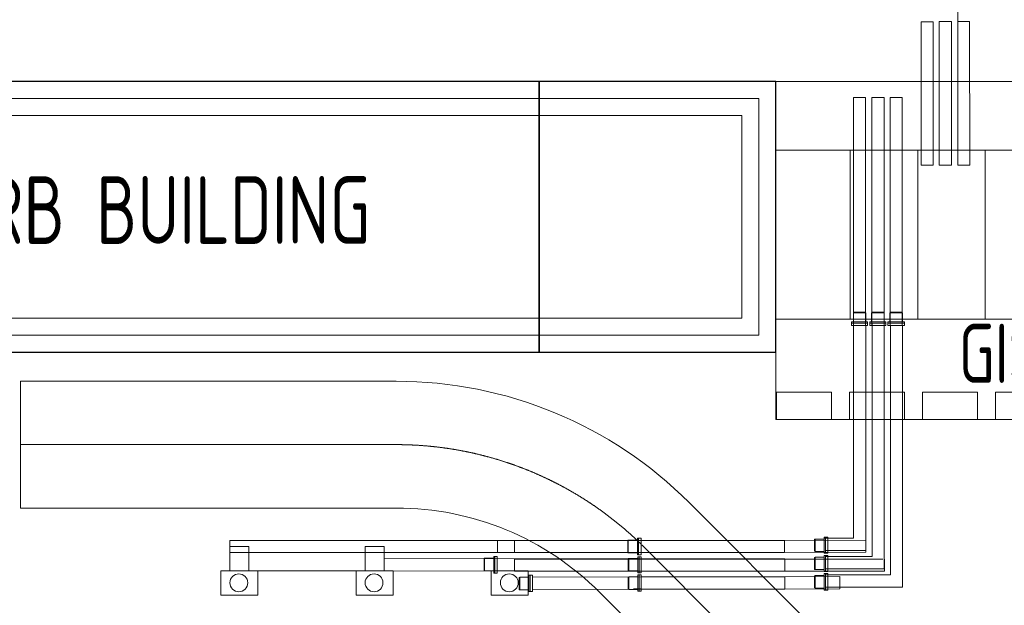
# Model space of a CAD drawing. Extents: x -7650383 to 4934791, y -137560 to 1826789.
# Tile 100 of 122: x 2067440 to 2096563, y 47494 to 64814. Entities that reach past the tile are written whole.
import ezdxf

# ---------------------------------------------------------------- set-up
doc = ezdxf.new("R2010")
doc.units = 0
doc.header["$LTSCALE"] = 800
doc.header["$MEASUREMENT"] = 0
for name, pattern in [('CENTRE', [1.5, 0.75, -0.25, 0.25, -0.25]), ('CONTINOUS', [0]), ('CW-PIPE-ALT-1$0$HIDDEN', [0.375, 0.25, -0.125])]:
    doc.linetypes.add(name, pattern=pattern)
doc.layers.get('0').update_dxf_attribs({"linetype": 'CONTINUOUS'})
doc.layers.add('KEY PLAN', color=251, linetype='CONTINUOUS')
doc.styles.add('ROMANS', font='ISO9.shx', dxfattribs={"width": 0.8})
doc.styles.add('RS', font='romans.shx')

# ---------------------------------------------------------------- blocks, each defined once
blk = doc.blocks.new('GIS_BLD1')
at = {"linetype": 'CONTINOUS', "lineweight": 15}
for centre in [(-15.879, -14.825), (-11.879, -14.825), (-7.879, -14.825)]:
    blk.add_circle(centre, 0.264, dxfattribs=at)
at = {"layer": 'KEY PLAN', "lineweight": 0}
for points in [[(5.379, 1.778), (5.736, 1.778), (5.744, -2.476), (5.387, -2.476), (5.387, 2.913)], [(4.299, 1.77), (4.656, 1.77), (4.656, -2.476), (4.299, -2.476), (4.299, 1.77)], [(4.839, 1.778), (5.204, 1.778), (5.204, -2.476), (4.839, -2.476), (4.839, 1.778)], [(2.299, -7.214), (2.656, -7.214), (2.656, -0.476), (2.299, -0.476), (2.299, -7.214)], [(2.847, -7.214), (3.204, -7.214), (3.204, -0.476), (2.847, -0.476), (2.847, -7.214)], [(3.387, -7.214), (3.744, -7.214), (3.744, -0.476), (3.387, -0.476), (3.387, -7.214)], [(2.633, -6.825), (2.299, -6.825), (2.299, -6.841), (2.664, -6.841), (2.656, -6.825), (2.633, -6.825)], [(2.633, -6.841), (2.299, -6.841), (2.299, -7.111), (2.664, -7.111), (2.664, -6.841), (2.633, -6.841)], [(3.172, -6.825), (2.847, -6.825), (2.839, -6.841), (3.204, -6.841), (3.204, -6.825), (3.172, -6.825)], [(3.18, -6.841), (2.839, -6.841), (2.839, -7.111), (3.204, -7.111), (3.204, -6.841), (3.18, -6.841)], [(3.704, -6.825), (3.387, -6.825), (3.379, -6.841), (3.752, -6.841), (3.744, -6.825), (3.704, -6.825)], [(3.72, -6.841), (3.379, -6.841), (3.379, -7.111), (3.752, -7.111), (3.752, -6.841), (3.72, -6.841)], [(2.68, -7.111), (2.244, -7.111), (2.244, -7.151), (2.72, -7.151), (2.72, -7.111), (2.68, -7.111)], [(2.244, -7.214), (2.72, -7.214), (2.72, -7.151), (2.244, -7.151), (2.244, -7.214)], [(3.228, -7.111), (2.783, -7.111), (2.783, -7.151), (3.26, -7.151), (3.26, -7.111), (3.228, -7.111)], [(2.783, -7.214), (3.26, -7.214), (3.26, -7.151), (2.783, -7.151), (2.783, -7.214)], [(3.76, -7.111), (3.315, -7.111), (3.315, -7.151), (3.807, -7.151), (3.807, -7.111), (3.76, -7.111)], [(3.315, -7.214), (3.807, -7.214), (3.807, -7.151), (3.315, -7.151), (3.315, -7.214)], [(0.029, -9.19), (1.648, -9.19), (1.648, -10), (0.029, -10), (0.029, -9.19)], [(2.188, -9.19), (3.807, -9.19), (3.807, -10), (2.188, -10), (2.188, -9.19)], [(4.347, -9.19), (5.966, -9.19), (5.966, -10), (4.347, -10), (4.347, -9.19)], [(6.506, -9.19), (8.133, -9.19), (8.133, -10), (6.506, -10), (6.506, -9.19)], [(-8.228, -13.571), (-8.228, -13.929), (-16.147, -13.929), (-16.147, -13.571), (-8.228, -13.571)], [(-3.982, -13.575), (-3.982, -13.933), (-8.228, -13.933), (-8.228, -13.575), (-3.982, -13.575)], [(2.669, -13.56), (2.669, -13.917), (-7.724, -13.933), (-7.724, -13.575), (2.669, -13.56)], [(-4.371, -13.905), (-4.371, -13.571), (-4.363, -13.564), (-4.363, -13.937), (-4.371, -13.929), (-4.371, -13.905)], [(-4.363, -13.905), (-4.363, -13.564), (-4.086, -13.564), (-4.086, -13.937), (-4.363, -13.937), (-4.363, -13.905)], [(-4.086, -13.952), (-4.086, -13.508), (-4.054, -13.508), (-4.054, -14), (-4.086, -14), (-4.086, -13.952)], [(-3.982, -13.508), (-3.982, -14), (-4.054, -14), (-4.054, -13.508), (-3.982, -13.508)], [(0.264, -13.575), (0.264, -13.933), (-3.982, -13.933), (-3.982, -13.575), (0.264, -13.575)], [(1.149, -13.865), (1.149, -13.531), (1.165, -13.531), (1.165, -13.896), (1.149, -13.888), (1.149, -13.865)], [(1.165, -13.865), (1.165, -13.531), (1.435, -13.531), (1.435, -13.896), (1.165, -13.896), (1.165, -13.865)], [(1.435, -13.912), (1.435, -13.476), (1.475, -13.476), (1.475, -13.952), (1.435, -13.952), (1.435, -13.912)], [(1.538, -13.476), (1.538, -13.952), (1.475, -13.952), (1.475, -13.476), (1.538, -13.476)], [(-12.147, -14.108), (-12.147, -14.473), (-3.982, -14.48), (-3.982, -14.115), (-11.583, -14.107)], [(-8.625, -14.441), (-8.625, -14.108), (-8.617, -14.1), (-8.617, -14.473), (-8.625, -14.465), (-8.625, -14.441)], [(-8.617, -14.441), (-8.617, -14.1), (-8.34, -14.1), (-8.34, -14.473), (-8.617, -14.473), (-8.617, -14.441)], [(-8.34, -14.489), (-8.34, -14.044), (-8.308, -14.044), (-8.308, -14.536), (-8.34, -14.536), (-8.34, -14.489)], [(-8.236, -14.044), (-8.236, -14.536), (-8.308, -14.536), (-8.308, -14.044), (-8.236, -14.044)], [(3.217, -14.123), (3.217, -14.48), (-7.724, -14.48), (-7.724, -14.123), (3.173, -14.123)], [(-4.363, -14.444), (-4.363, -14.111), (-4.347, -14.111), (-4.347, -14.476), (-4.363, -14.476), (-4.363, -14.444)], [(-4.347, -14.444), (-4.347, -14.111), (-4.078, -14.111), (-4.078, -14.476), (-4.347, -14.476), (-4.347, -14.444)], [(-4.078, -14.5), (-4.078, -14.056), (-4.038, -14.056), (-4.038, -14.532), (-4.078, -14.532), (-4.078, -14.5)], [(-3.974, -14.056), (-3.974, -14.532), (-4.038, -14.532), (-4.038, -14.056), (-3.974, -14.056)], [(0.272, -14.115), (0.272, -14.48), (-3.982, -14.48), (-3.982, -14.115), (0.272, -14.115)], [(1.149, -14.404), (1.149, -14.079), (1.165, -14.071), (1.165, -14.436), (1.149, -14.436), (1.149, -14.404)], [(1.165, -14.412), (1.165, -14.071), (1.435, -14.071), (1.435, -14.436), (1.165, -14.436), (1.165, -14.412)], [(1.435, -14.46), (1.435, -14.015), (1.475, -14.015), (1.475, -14.492), (1.435, -14.492), (1.435, -14.46)], [(1.538, -14.015), (1.538, -14.492), (1.475, -14.492), (1.475, -14.015), (1.538, -14.015)], [(1.435, -14.992), (1.435, -14.547), (1.475, -14.547), (1.475, -15.039), (1.435, -15.039), (1.435, -14.992)], [(1.538, -14.547), (1.538, -15.039), (1.475, -15.039), (1.475, -14.547), (1.538, -14.547)], [(-7.583, -14.989), (-7.583, -14.671), (-7.568, -14.663), (-7.568, -15.036), (-7.583, -15.029), (-7.583, -14.989)], [(-7.568, -15.005), (-7.568, -14.663), (-7.298, -14.663), (-7.298, -15.036), (-7.568, -15.036), (-7.568, -15.005)], [(-7.298, -15.052), (-7.298, -14.6), (-7.258, -14.6), (-7.258, -15.084), (-7.298, -15.084), (-7.298, -15.052)], [(-7.195, -14.6), (-7.195, -15.084), (-7.258, -15.084), (-7.258, -14.6), (-7.195, -14.6)], [(1.893, -14.643), (1.893, -15), (-7.195, -15.021), (-7.195, -14.663), (1.893, -14.643)], [(-4.363, -14.976), (-4.363, -14.659), (-4.347, -14.651), (-4.347, -15.024), (-4.363, -15.016), (-4.363, -14.976)], [(-4.347, -14.992), (-4.347, -14.651), (-4.078, -14.651), (-4.078, -15.024), (-4.347, -15.024), (-4.347, -14.992)], [(-3.974, -14.643), (-3.974, -15.008), (-4.209, -15.008)], [(-4.078, -15.04), (-4.078, -14.587), (-4.038, -14.587), (-4.038, -15.071), (-4.078, -15.071), (-4.078, -15.04)], [(-3.974, -14.587), (-3.974, -15.071), (-4.038, -15.071), (-4.038, -14.587), (-3.974, -14.587)], [(0.272, -14.647), (0.272, -15.012), (-3.982, -15.012), (-3.982, -14.647), (0.272, -14.647)], [(1.149, -14.936), (1.149, -14.619), (1.165, -14.611), (1.165, -14.984), (1.149, -14.976), (1.149, -14.936)], [(1.165, -14.952), (1.165, -14.611), (1.435, -14.611), (1.435, -14.984), (1.165, -14.984), (1.165, -14.952)]]:
    blk.add_lwpolyline(points, dxfattribs=at)
at = {"layer": 'KEY PLAN', "linetype": 'CONTINOUS', "lineweight": 15}
for points in [[(0, 0), (27, 0), (27, -10), (0, -10)], [(-16.147, -13.754), (-15.583, -13.754), (-15.583, -14.47), (-16.147, -14.47)], [(-12.147, -13.754), (-11.583, -13.754), (-11.583, -14.47), (-12.147, -14.47)], [(-16.412, -15.191), (-15.319, -15.191), (-15.319, -14.47), (-16.412, -14.47)], [(-15.412, -14.47), (-11.412, -14.47), (-11.412, -14.47), (-15.412, -14.47)], [(-12.412, -15.191), (-11.319, -15.191), (-11.319, -14.47), (-12.412, -14.47)], [(-8.412, -15.191), (-7.319, -15.191), (-7.319, -14.47), (-8.412, -14.47)]]:
    blk.add_lwpolyline(points, close=True, dxfattribs=at)
at = {"layer": 'KEY PLAN', "linetype": 'CW-PIPE-ALT-1$0$HIDDEN', "lineweight": 15}
for points in [[(0, -2.028), (0, -7.028), (2.2, -7.028), (2.2, -2.028)], [(4.2, -2.028), (4.2, -7.028), (2.2, -7.028), (2.2, -2.028)], [(4.2, -2.028), (4.2, -7.028), (6.2, -7.028), (6.2, -2.028)], [(8.2, -2.028), (8.2, -7.028), (6.2, -7.028), (6.2, -2.028)]]:
    blk.add_lwpolyline(points, close=True, dxfattribs=at)
at = {"layer": 'KEY PLAN', "linetype": 'CONTINOUS', "lineweight": 15}
for points in [[(1.439, -13.506), (2.304, -13.506), (2.304, -7.151)], [(1.478, -14.046), (2.852, -14.046), (2.852, -7.151)], [(1.478, -13.871), (2.662, -13.871), (2.662, -7.214)], [(1.478, -14.411), (3.209, -14.411), (3.209, -7.214)], [(1.478, -14.593), (3.392, -14.593), (3.392, -7.214)], [(1.478, -14.958), (3.749, -14.958), (3.749, -7.214)]]:
    blk.add_lwpolyline(points, dxfattribs=at)

msp = doc.modelspace()

# ---------------------------------------------------------------- linework, layer by layer
at = {"layer": 'KEY PLAN', "linetype": 'CONTINOUS', "lineweight": 15}
for p, q in [((2078580.2, 54121.3, 0), (2067466.8, 54121.3, 0)), ((2067466.8, 54121.3, 0), (2067466.8, 50371.3, 0)), ((2094275.7, 43499.9, 0), (2087242.2, 50533.4, 0)), ((2078580.2, 50371.3, 0), (2067466.8, 50371.3, 0)), ((2092949.9, 42174.1, 0), (2085916.4, 49207.6, 0)), ((2091624.1, 40848.3, 0), (2084590.6, 47881.8, 0))]:
    msp.add_line(p, q, dxfattribs=at)
at = {"layer": 'KEY PLAN', "linetype": 'CENTRE', "lineweight": 15, "ltscale": 10000}
msp.add_line((2078580.2, 52246.3, 0), (2067466.8, 52246.3, 0), dxfattribs=at)
at = {"layer": 'KEY PLAN', "linetype": 'CONTINOUS', "lineweight": 15, "elevation": 0}
msp.add_lwpolyline([(2064800.8, 48984.8), (2059800.8, 48984.8), (2059800.8, 62984.8), (2089800.8, 62984.8), (2089800.8, 54984.8), (2064800.8, 54984.8), (2064800.8, 48984.8)], dxfattribs=at)
at = {"layer": 'KEY PLAN', "elevation": 0}
for points in [[(2082800.8, 62984.8), (2064800.8, 62984.8), (2064800.8, 54984.8), (2082800.8, 54984.8)], [(2089800.8, 62984.8), (2082800.8, 62984.8), (2082800.8, 54984.8), (2089800.8, 54984.8)]]:
    msp.add_lwpolyline(points, close=True, dxfattribs=at)
at = {"layer": 'KEY PLAN', "linetype": 'CONTINOUS', "lineweight": 15, "elevation": 0}
for points in [[(2064300.8, 49484.8), (2060300.8, 49484.8), (2060300.8, 62484.8), (2089300.8, 62484.8), (2089300.8, 55484.8), (2064300.8, 55484.8)], [(2063800.8, 49984.8), (2060800.8, 49984.8), (2060800.8, 61984.8), (2088800.8, 61984.8), (2088800.8, 55984.8), (2063800.8, 55984.8)]]:
    msp.add_lwpolyline(points, close=True, dxfattribs=at)
at = {"layer": 'KEY PLAN', "linetype": 'CONTINOUS', "lineweight": 15, "extrusion": (2.85313e-07, 2.64851e-07, 1)}
msp.add_arc((2078580.2, 41871.4, 0.6), 12250, 45, 90, dxfattribs=at)
at = {"layer": 'KEY PLAN', "linetype": 'CENTRE', "lineweight": 15, "ltscale": 10000, "extrusion": (3.53058e-07, 3.53058e-07, 1)}
msp.add_arc((2078580.2, 41871.4, 0.8), 10375, 45, 90, dxfattribs=at)
at = {"layer": 'KEY PLAN', "linetype": 'CONTINOUS', "lineweight": 15, "extrusion": (4.35682e-07, 4.35682e-07, 1)}
msp.add_arc((2078580.2, 41871.4, 0.9), 8500, 45, 90, dxfattribs=at)

# ---------------------------------------------------------------- block references
at = {"layer": 'KEY PLAN', "linetype": 'CONTINOUS', "lineweight": 15, "xscale": 1000, "yscale": 1000, "zscale": 1000}
msp.add_blockref('GIS_BLD1', (2089800.8, 62984.8, 0), dxfattribs=at)

# ---------------------------------------------------------------- texts
at = {"color": 3, "insert": (2064417.6, 13589), "char_height": 700, "width": 8566.689, "attachment_point": 1, "rotation": 90, "style": 'RS'}
msp.add_mtext('\\pi466.68;{\\C256;CENTRAL LUBE \\P\\pi916.68;OIL BUILDING}', dxfattribs=at)
at = {"layer": 'KEY PLAN', "attachment_point": 1, "style": 'ROMANS'}
for s, width, insert, char_height in [('CRB BUILDING', 16974.113, (2065337.1, 60184.4, 0), 2000), ('GIS BUILDING', 17788.012, (2095216.8, 55821.9, 0), 1750)]:
    msp.add_mtext_dynamic_manual_height_columns(s, width=width, gutter_width=2000, heights=[0], dxfattribs=dict(at, insert=insert, char_height=char_height))

doc.saveas('drawing.dxf')
